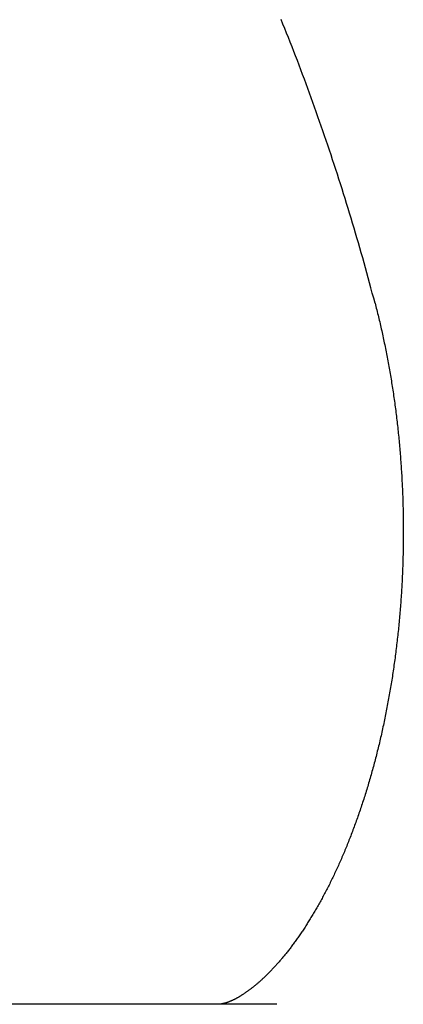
# Model space of a CAD drawing. Extents: x 637 to 3230, y 885 to 2745.
# Tile 11 of 151: x 970 to 982, y 1618 to 1649. Entities that reach past the tile are written whole.
import ezdxf

# ---------------------------------------------------------------- set-up
doc = ezdxf.new("R2010")
doc.units = 0
doc.layers.add('KF_GRAVIS_15_RIGHT', color=7, linetype='CONTINUOUS')

# ---------------------------------------------------------------- blocks, each defined once
blk = doc.blocks.new('KF_GRAVIS_15_RIGHT')
at = {"layer": 'KF_GRAVIS_15_RIGHT'}
blk.add_line((148.8116, -635), (100.9698, -635), dxfattribs=at)
for points in [[(151.925, -612.743, 0), (151.883, -612.583, 0), (151.84, -612.423, 0), (151.797, -612.263, 0), (151.754, -612.103, 0), (151.711, -611.943, 0), (151.667, -611.784, 0), (151.623, -611.625, 0), (151.579, -611.466, 0), (151.534, -611.308, 0), (151.489, -611.15, 0), (151.444, -610.991, 0), (151.399, -610.834, 0), (151.353, -610.676, 0), (151.307, -610.519, 0), (151.26, -610.362, 0), (151.214, -610.205, 0), (151.167, -610.048, 0), (151.12, -609.892, 0), (151.072, -609.736, 0), (151.024, -609.581, 0), (150.976, -609.425, 0), (150.928, -609.27, 0), (150.879, -609.115, 0), (150.83, -608.96, 0), (150.781, -608.806, 0), (150.731, -608.652, 0), (150.682, -608.498, 0), (150.632, -608.345, 0), (150.581, -608.192, 0), (150.531, -608.039, 0), (150.48, -607.886, 0), (150.429, -607.734, 0), (150.377, -607.582, 0), (150.325, -607.43, 0), (150.273, -607.279, 0), (150.221, -607.127, 0), (150.169, -606.977, 0), (150.116, -606.826, 0), (150.063, -606.676, 0), (150.01, -606.526, 0), (149.956, -606.377, 0), (149.902, -606.227, 0), (149.848, -606.078, 0), (149.794, -605.93, 0), (149.739, -605.781, 0), (149.684, -605.634, 0), (149.629, -605.486, 0), (149.574, -605.339, 0), (149.518, -605.192, 0), (149.462, -605.045, 0), (149.406, -604.899, 0), (149.35, -604.753, 0), (149.293, -604.607, 0), (149.236, -604.462, 0), (149.179, -604.317, 0), (149.122, -604.173, 0), (149.064, -604.028, 0), (149.006, -603.885, 0), (148.948, -603.741, 0)], [(151.925, -612.743, 0), (151.939, -612.797, 0), (151.953, -612.851, 0), (151.967, -612.905, 0), (151.98, -612.959, 0), (151.994, -613.013, 0), (152.007, -613.068, 0), (152.021, -613.122, 0), (152.034, -613.177, 0), (152.047, -613.231, 0), (152.06, -613.286, 0), (152.073, -613.341, 0), (152.086, -613.396, 0), (152.099, -613.451, 0), (152.112, -613.507, 0), (152.124, -613.562, 0), (152.137, -613.618, 0), (152.149, -613.673, 0), (152.162, -613.729, 0), (152.174, -613.785, 0), (152.186, -613.841, 0), (152.198, -613.897, 0), (152.21, -613.953, 0), (152.221, -614.009, 0), (152.233, -614.066, 0), (152.245, -614.122, 0), (152.256, -614.179, 0), (152.268, -614.235, 0), (152.279, -614.292, 0), (152.29, -614.349, 0), (152.301, -614.406, 0), (152.312, -614.463, 0), (152.323, -614.52, 0), (152.333, -614.577, 0), (152.344, -614.635, 0), (152.354, -614.692, 0), (152.365, -614.75, 0), (152.375, -614.807, 0), (152.385, -614.865, 0), (152.395, -614.923, 0), (152.405, -614.981, 0), (152.415, -615.039, 0), (152.425, -615.097, 0), (152.434, -615.155, 0), (152.444, -615.213, 0), (152.453, -615.272, 0), (152.463, -615.33, 0), (152.472, -615.389, 0), (152.481, -615.447, 0), (152.49, -615.506, 0), (152.499, -615.564, 0), (152.507, -615.623, 0), (152.516, -615.682, 0), (152.524, -615.741, 0), (152.533, -615.8, 0), (152.541, -615.859, 0), (152.549, -615.918, 0), (152.557, -615.978, 0), (152.565, -616.037, 0), (152.573, -616.096, 0), (152.581, -616.156, 0), (152.588, -616.215, 0), (152.596, -616.275, 0), (152.603, -616.334, 0), (152.61, -616.394, 0), (152.617, -616.454, 0), (152.624, -616.514, 0), (152.631, -616.573, 0), (152.638, -616.633, 0), (152.644, -616.693, 0), (152.651, -616.753, 0), (152.657, -616.814, 0), (152.664, -616.874, 0), (152.67, -616.934, 0), (152.676, -616.994, 0), (152.682, -617.054, 0), (152.688, -617.115, 0), (152.693, -617.175, 0), (152.699, -617.236, 0), (152.704, -617.296, 0), (152.71, -617.357, 0), (152.715, -617.417, 0), (152.72, -617.478, 0), (152.725, -617.539, 0), (152.73, -617.599, 0), (152.734, -617.66, 0), (152.739, -617.721, 0), (152.743, -617.782, 0), (152.748, -617.843, 0), (152.752, -617.904, 0), (152.756, -617.965, 0), (152.76, -618.026, 0), (152.764, -618.087, 0), (152.768, -618.148, 0), (152.771, -618.209, 0), (152.775, -618.27, 0), (152.778, -618.331, 0), (152.781, -618.392, 0), (152.784, -618.454, 0), (152.787, -618.515, 0), (152.79, -618.576, 0), (152.793, -618.637, 0), (152.796, -618.699, 0), (152.798, -618.76, 0), (152.801, -618.821, 0), (152.803, -618.883, 0), (152.805, -618.944, 0), (152.807, -619.006, 0), (152.809, -619.067, 0), (152.811, -619.128, 0), (152.812, -619.19, 0), (152.814, -619.251, 0), (152.815, -619.313, 0), (152.817, -619.374, 0), (152.818, -619.436, 0), (152.819, -619.497, 0), (152.82, -619.559, 0), (152.821, -619.62, 0), (152.821, -619.682, 0), (152.822, -619.744, 0), (152.822, -619.805, 0), (152.823, -619.867, 0), (152.823, -619.928, 0), (152.823, -619.99, 0), (152.823, -620.051, 0), (152.823, -620.113, 0), (152.823, -620.174, 0), (152.822, -620.236, 0), (152.822, -620.298, 0), (152.821, -620.359, 0), (152.82, -620.421, 0), (152.819, -620.482, 0), (152.818, -620.544, 0), (152.817, -620.605, 0), (152.816, -620.667, 0), (152.815, -620.728, 0), (152.813, -620.79, 0), (152.811, -620.851, 0), (152.81, -620.913, 0), (152.808, -620.974, 0), (152.806, -621.036, 0), (152.804, -621.097, 0), (152.802, -621.158, 0), (152.799, -621.22, 0), (152.797, -621.281, 0), (152.794, -621.342, 0), (152.791, -621.404, 0), (152.789, -621.465, 0), (152.786, -621.526, 0), (152.782, -621.587, 0), (152.779, -621.649, 0), (152.776, -621.71, 0), (152.772, -621.771, 0), (152.769, -621.832, 0), (152.765, -621.893, 0), (152.761, -621.954, 0), (152.757, -622.015, 0), (152.753, -622.076, 0), (152.749, -622.137, 0), (152.745, -622.198, 0), (152.74, -622.259, 0), (152.736, -622.32, 0), (152.731, -622.38, 0), (152.726, -622.441, 0), (152.721, -622.502, 0), (152.716, -622.563, 0), (152.711, -622.623, 0), (152.706, -622.684, 0), (152.701, -622.744, 0), (152.695, -622.805, 0), (152.689, -622.865, 0), (152.684, -622.926, 0), (152.678, -622.986, 0), (152.672, -623.046, 0), (152.666, -623.106, 0), (152.659, -623.167, 0), (152.653, -623.227, 0), (152.647, -623.287, 0), (152.64, -623.347, 0), (152.633, -623.407, 0), (152.626, -623.467, 0), (152.619, -623.526, 0), (152.612, -623.586, 0), (152.605, -623.646, 0), (152.598, -623.706, 0), (152.59, -623.765, 0), (152.583, -623.825, 0), (152.575, -623.884, 0), (152.568, -623.943, 0), (152.56, -624.003, 0), (152.552, -624.062, 0), (152.544, -624.121, 0), (152.535, -624.18, 0), (152.527, -624.239, 0), (152.519, -624.298, 0), (152.51, -624.357, 0), (152.501, -624.416, 0), (152.493, -624.475, 0), (152.484, -624.533, 0), (152.475, -624.592, 0), (152.466, -624.651, 0), (152.456, -624.709, 0), (152.447, -624.767, 0), (152.438, -624.826, 0), (152.428, -624.884, 0), (152.418, -624.942, 0), (152.408, -625, 0), (152.399, -625.058, 0), (152.389, -625.116, 0), (152.378, -625.173, 0), (152.368, -625.231, 0), (152.358, -625.289, 0), (152.347, -625.346, 0), (152.337, -625.404, 0), (152.326, -625.461, 0), (152.315, -625.518, 0), (152.305, -625.575, 0), (152.294, -625.632, 0), (152.283, -625.689, 0), (152.271, -625.746, 0), (152.26, -625.803, 0), (152.249, -625.859, 0), (152.237, -625.916, 0), (152.225, -625.972, 0), (152.214, -626.028, 0), (152.202, -626.085, 0), (152.19, -626.141, 0), (152.178, -626.197, 0), (152.166, -626.253, 0), (152.154, -626.308, 0), (152.141, -626.364, 0), (152.129, -626.42, 0), (152.116, -626.475, 0), (152.103, -626.53, 0), (152.091, -626.586, 0), (152.078, -626.641, 0), (152.065, -626.696, 0), (152.052, -626.751, 0), (152.039, -626.805, 0), (152.025, -626.86, 0), (152.012, -626.914, 0), (151.998, -626.969, 0), (151.985, -627.023, 0), (151.971, -627.077, 0), (151.957, -627.131, 0), (151.943, -627.185, 0), (151.929, -627.239, 0), (151.915, -627.293, 0), (151.901, -627.346, 0), (151.887, -627.399, 0), (151.873, -627.453, 0), (151.858, -627.506, 0), (151.844, -627.559, 0), (151.829, -627.612, 0), (151.814, -627.664, 0), (151.799, -627.717, 0), (151.784, -627.769, 0), (151.769, -627.822, 0), (151.754, -627.874, 0), (151.739, -627.926, 0), (151.724, -627.978, 0), (151.708, -628.03, 0), (151.693, -628.081, 0), (151.677, -628.133, 0), (151.662, -628.184, 0), (151.646, -628.235, 0), (151.63, -628.286, 0), (151.614, -628.337, 0), (151.598, -628.388, 0), (151.582, -628.439, 0), (151.566, -628.489, 0), (151.55, -628.54, 0), (151.533, -628.59, 0), (151.517, -628.64, 0), (151.501, -628.69, 0), (151.484, -628.739, 0), (151.467, -628.789, 0), (151.451, -628.838, 0), (151.434, -628.888, 0), (151.417, -628.937, 0), (151.4, -628.986, 0), (151.383, -629.034, 0), (151.366, -629.083, 0), (151.349, -629.132, 0), (151.331, -629.18, 0), (151.314, -629.228, 0), (151.297, -629.276, 0), (151.279, -629.324, 0), (151.262, -629.371, 0), (151.244, -629.419, 0), (151.226, -629.466, 0), (151.208, -629.513, 0), (151.191, -629.56, 0), (151.173, -629.607, 0), (151.155, -629.654, 0), (151.137, -629.7, 0), (151.119, -629.747, 0), (151.1, -629.793, 0), (151.082, -629.839, 0), (151.064, -629.885, 0), (151.045, -629.93, 0), (151.027, -629.976, 0), (151.008, -630.021, 0), (150.99, -630.066, 0), (150.971, -630.111, 0), (150.953, -630.156, 0), (150.934, -630.2, 0), (150.915, -630.245, 0), (150.896, -630.289, 0), (150.877, -630.333, 0), (150.858, -630.377, 0), (150.839, -630.42, 0), (150.82, -630.464, 0), (150.801, -630.507, 0), (150.782, -630.55, 0), (150.762, -630.593, 0), (150.743, -630.636, 0), (150.723, -630.678, 0), (150.704, -630.721, 0), (150.685, -630.763, 0), (150.665, -630.805, 0), (150.645, -630.846, 0), (150.626, -630.888, 0), (150.606, -630.929, 0), (150.586, -630.97, 0), (150.566, -631.011, 0), (150.547, -631.052, 0), (150.527, -631.093, 0), (150.507, -631.133, 0), (150.487, -631.173, 0), (150.467, -631.213, 0), (150.447, -631.253, 0), (150.427, -631.292, 0), (150.406, -631.332, 0), (150.386, -631.371, 0), (150.366, -631.41, 0), (150.346, -631.449, 0), (150.325, -631.487, 0), (150.305, -631.526, 0), (150.285, -631.564, 0), (150.264, -631.602, 0), (150.244, -631.639, 0), (150.223, -631.677, 0), (150.203, -631.714, 0), (150.183, -631.751, 0), (150.162, -631.788, 0), (150.141, -631.825, 0), (150.121, -631.861, 0), (150.1, -631.898, 0), (150.08, -631.934, 0), (150.059, -631.97, 0), (150.038, -632.005, 0), (150.018, -632.041, 0), (149.997, -632.076, 0), (149.976, -632.111, 0), (149.956, -632.146, 0), (149.935, -632.18, 0), (149.914, -632.215, 0), (149.893, -632.249, 0), (149.873, -632.283, 0), (149.852, -632.316, 0), (149.831, -632.35, 0), (149.81, -632.383, 0), (149.789, -632.416, 0), (149.769, -632.449, 0), (149.748, -632.482, 0), (149.727, -632.514, 0), (149.706, -632.546, 0), (149.685, -632.578, 0), (149.664, -632.61, 0), (149.644, -632.642, 0), (149.623, -632.673, 0), (149.602, -632.704, 0), (149.581, -632.735, 0), (149.56, -632.766, 0), (149.54, -632.796, 0), (149.519, -632.826, 0), (149.498, -632.856, 0), (149.477, -632.886, 0), (149.456, -632.915, 0), (149.436, -632.945, 0), (149.415, -632.974, 0), (149.394, -633.003, 0), (149.373, -633.031, 0), (149.353, -633.06, 0), (149.332, -633.088, 0), (149.311, -633.116, 0), (149.291, -633.143, 0), (149.27, -633.171, 0), (149.25, -633.198, 0), (149.229, -633.225, 0), (149.208, -633.252, 0), (149.188, -633.279, 0), (149.167, -633.305, 0), (149.147, -633.331, 0), (149.126, -633.357, 0), (149.106, -633.382, 0), (149.086, -633.408, 0), (149.065, -633.433, 0), (149.045, -633.458, 0), (149.025, -633.482, 0), (149.005, -633.507, 0), (148.984, -633.531, 0), (148.964, -633.555, 0), (148.944, -633.579, 0), (148.924, -633.602, 0), (148.904, -633.625, 0), (148.884, -633.649, 0), (148.864, -633.671, 0), (148.844, -633.694, 0), (148.825, -633.716, 0), (148.805, -633.738, 0), (148.785, -633.76, 0), (148.765, -633.782, 0), (148.746, -633.803, 0), (148.726, -633.825, 0), (148.707, -633.846, 0), (148.687, -633.866, 0), (148.668, -633.887, 0), (148.649, -633.907, 0), (148.63, -633.927, 0), (148.61, -633.947, 0), (148.591, -633.967, 0), (148.572, -633.986, 0), (148.553, -634.005, 0), (148.534, -634.024, 0), (148.516, -634.043, 0), (148.497, -634.062, 0), (148.478, -634.08, 0), (148.46, -634.098, 0), (148.441, -634.116, 0), (148.423, -634.134, 0), (148.404, -634.151, 0), (148.386, -634.168, 0), (148.368, -634.185, 0), (148.35, -634.202, 0), (148.332, -634.219, 0), (148.314, -634.235, 0), (148.296, -634.251, 0), (148.278, -634.267, 0), (148.26, -634.283, 0), (148.243, -634.299, 0), (148.225, -634.314, 0), (148.208, -634.329, 0), (148.191, -634.344, 0), (148.173, -634.359, 0), (148.156, -634.373, 0), (148.139, -634.387, 0), (148.122, -634.401, 0), (148.106, -634.415, 0), (148.089, -634.429, 0), (148.072, -634.442, 0), (148.056, -634.455, 0), (148.039, -634.468, 0), (148.023, -634.481, 0), (148.007, -634.494, 0), (147.991, -634.506, 0), (147.975, -634.518, 0), (147.959, -634.53, 0), (147.943, -634.542, 0), (147.928, -634.554, 0), (147.912, -634.565, 0), (147.897, -634.576, 0), (147.882, -634.587, 0), (147.866, -634.598, 0), (147.851, -634.609, 0), (147.837, -634.619, 0), (147.822, -634.629, 0), (147.807, -634.639, 0), (147.793, -634.649, 0), (147.778, -634.659, 0), (147.764, -634.668, 0), (147.75, -634.677, 0), (147.736, -634.687, 0), (147.723, -634.695, 0), (147.709, -634.704, 0), (147.695, -634.713, 0), (147.682, -634.721, 0), (147.669, -634.729, 0), (147.656, -634.737, 0), (147.643, -634.745, 0), (147.63, -634.753, 0), (147.617, -634.761, 0), (147.605, -634.768, 0), (147.592, -634.775, 0), (147.58, -634.782, 0), (147.568, -634.789, 0), (147.556, -634.796, 0), (147.544, -634.802, 0), (147.532, -634.809, 0), (147.52, -634.815, 0), (147.509, -634.821, 0), (147.497, -634.827, 0), (147.486, -634.833, 0), (147.475, -634.839, 0), (147.464, -634.845, 0), (147.453, -634.85, 0), (147.442, -634.855, 0), (147.431, -634.86, 0), (147.421, -634.866, 0), (147.41, -634.87, 0), (147.4, -634.875, 0), (147.39, -634.88, 0), (147.38, -634.884, 0), (147.37, -634.889, 0), (147.36, -634.893, 0), (147.351, -634.897, 0), (147.341, -634.901, 0), (147.332, -634.905, 0), (147.322, -634.909, 0), (147.313, -634.913, 0), (147.304, -634.916, 0), (147.295, -634.92, 0), (147.286, -634.923, 0), (147.278, -634.927, 0), (147.269, -634.93, 0), (147.26, -634.933, 0), (147.252, -634.936, 0), (147.244, -634.939, 0), (147.236, -634.942, 0), (147.228, -634.944, 0), (147.22, -634.947, 0), (147.212, -634.949, 0), (147.204, -634.952, 0), (147.197, -634.954, 0), (147.189, -634.956, 0), (147.182, -634.959, 0), (147.175, -634.961, 0), (147.167, -634.963, 0), (147.16, -634.965, 0), (147.153, -634.967, 0), (147.147, -634.968, 0), (147.14, -634.97, 0), (147.133, -634.972, 0), (147.127, -634.973, 0), (147.12, -634.975, 0), (147.114, -634.976, 0), (147.108, -634.978, 0), (147.102, -634.979, 0), (147.096, -634.98, 0), (147.09, -634.982, 0), (147.084, -634.983, 0), (147.079, -634.984, 0), (147.073, -634.985, 0), (147.068, -634.986, 0), (147.062, -634.987, 0), (147.057, -634.988, 0), (147.052, -634.989, 0), (147.047, -634.99, 0), (147.042, -634.991, 0), (147.037, -634.991, 0), (147.032, -634.992, 0), (147.027, -634.993, 0), (147.022, -634.994, 0), (147.018, -634.994, 0), (147.013, -634.995, 0), (147.008, -634.995, 0), (147.004, -634.996, 0), (146.999, -634.996, 0), (146.995, -634.997, 0), (146.99, -634.997, 0), (146.986, -634.998, 0), (146.982, -634.998, 0), (146.977, -634.998, 0), (146.973, -634.999, 0), (146.969, -634.999, 0), (146.965, -634.999, 0), (146.961, -634.999, 0), (146.956, -634.999, 0), (146.952, -635, 0), (146.948, -635, 0), (146.944, -635, 0), (146.94, -635, 0), (146.936, -635, 0), (146.932, -635, 0), (146.928, -635, 0)]]:
    blk.add_polyline3d(points, dxfattribs=at)

msp = doc.modelspace()

# ---------------------------------------------------------------- block references
at = {"layer": 'KF_GRAVIS_15_RIGHT'}
msp.add_blockref('KF_GRAVIS_15_RIGHT', (828.93, 2253.101), dxfattribs=at)

doc.saveas('drawing.dxf')
